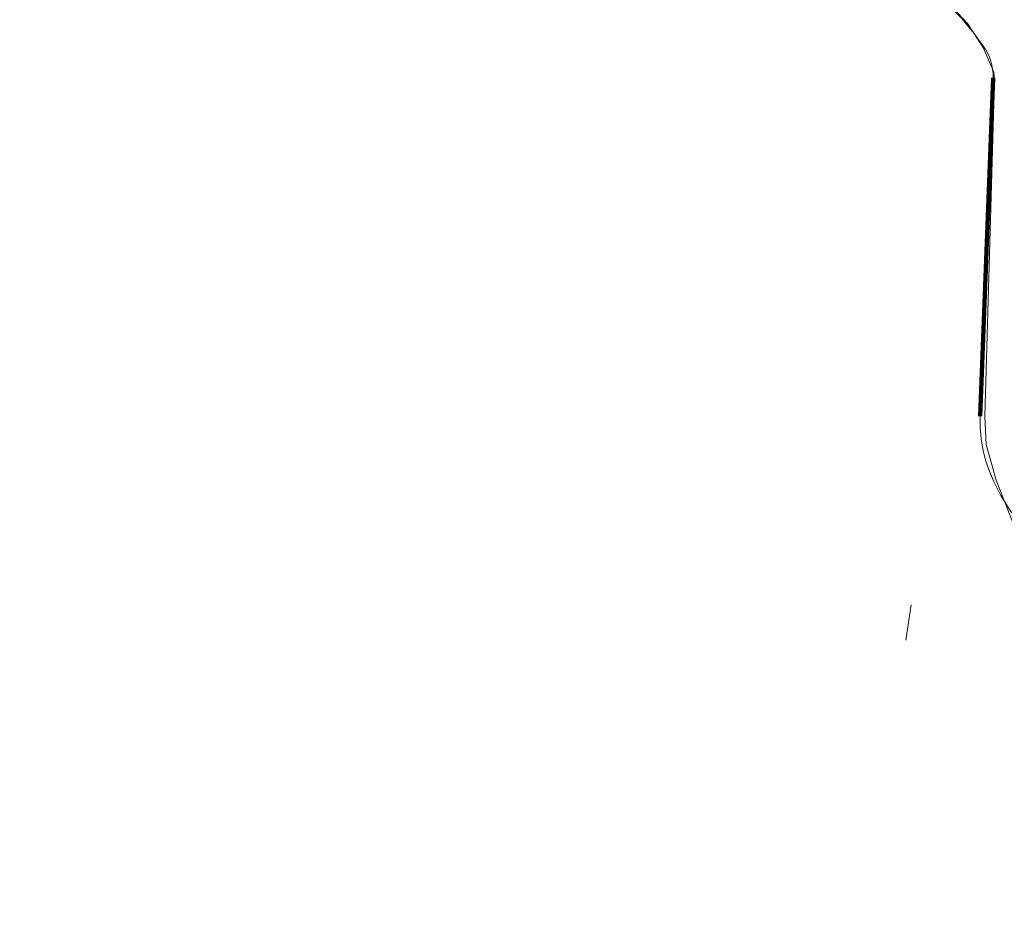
# Model space of a CAD drawing. Extents: x 73120 to 113741, y 434688 to 489241.
# Tile 64 of 256: x 104108 to 104177, y 478677 to 478740. Entities that reach past the tile are written whole.
import ezdxf
from ezdxf.lldxf.tags import DXFTag

# ---------------------------------------------------------------- set-up
doc = ezdxf.new("R2010")
doc.units = 0
doc.header["$LTSCALE"] = 0.5
doc.linetypes.add('RI-OVERIG', pattern=[17, 5, -2, 2, -2, 0, -2, 2, -2])
for name, color, linetype, lineweight in [('B-WE-KL-ET_LS-G', 190, 'KL-LS-N', 18), ('B-WE-KL-ET_LS_MANTELBUIS-G', 190, 'Continuous', 100), ('B-WE-RI-DRUK-G', 210, 'RI-PERS', 18), ('B-WE-RI-VRIJVERVAL-G', 210, 'RI-OVERIG', 18)]:
    doc.layers.add(name, color=color, linetype=linetype, lineweight=lineweight)
tags = doc.linetypes.add('KL-LS-N', pattern='A,4,-1,[103,NLCS.SHX,S=0.75,R=0,X=0,Y=0],-1,4,-1,["L",Standard,S=1,R=0,X=0,Y=-0.5],-2', length=13).pattern_tags.tags
tags[18] = DXFTag(74, 10)
tags = doc.linetypes.add('RI-PERS', pattern='A,7,-2,["P",Standard,S=1.8,R=0,X=-0.5,Y=-0.9],-2,7,-2,[102,NLCS.SHX,S=1,R=180,X=0,Y=0],-2', length=22).pattern_tags.tags
tags[6] = DXFTag(74, 10)

msp = doc.modelspace()

# ---------------------------------------------------------------- linework, layer by layer
at = {"layer": 'B-WE-KL-ET_LS-G', "flags": 128}
msp.add_lwpolyline([(104107.668, 478799.199), (104125.346, 478783.77), (104146.586, 478764.998), (104167.707, 478746.093), (104169.403, 478744.54), (104171.071, 478742.959), (104172.713, 478741.349), (104173.69, 478740.35), (104174.584, 478739.276), (104175.389, 478738.134), (104175.532, 478737.877), (104175.654, 478737.609), (104175.752, 478737.331), (104175.827, 478737.047), (104175.877, 478736.757), (104175.903, 478736.463), (104175.904, 478736.169), (104175.005, 478712.419), (104175.006, 478711.642), (104175.071, 478710.867), (104175.198, 478710.101), (104175.386, 478709.347), (104175.635, 478708.611), (104175.943, 478707.897), (104176.455, 478706.86), (104177.055, 478705.871), (104177.738, 478704.938), (104178.499, 478704.068), (104179.333, 478703.267), (104204.795, 478680.646), (104204.944, 478680.447), (104205.037, 478680.217), (104205.068, 478679.97), (104205.034, 478679.724), (104204.977, 478679.568), (104204.894, 478679.424), (104204.163, 478678.426)], dxfattribs=at)
at = {"layer": 'B-WE-KL-ET_LS_MANTELBUIS-G', "flags": 128}
msp.add_lwpolyline([(104175.904, 478736.169), (104175.005, 478712.419)], dxfattribs=at)
at = {"layer": 'B-WE-RI-DRUK-G', "flags": 128}
msp.add_lwpolyline([(104207.019, 478676.709), (104204.78, 478678.539), (104205.123, 478679.091), (104205.352, 478679.992), (104204.628, 478680.989), (104204.192, 478681.535), (104177.251, 478705.086), (104176.127, 478707.941), (104175.432, 478710.451), (104175.334, 478712.397), (104176.018, 478735.988), (104175.966, 478736.563), (104175.206, 478738.295), (104174.126, 478739.98), (104172.404, 478741.82), (104168.483, 478745.711), (104165.314, 478748.629), (104157.221, 478755.806), (104132.39, 478777.879), (104107.804, 478799.374)], dxfattribs=at)
at = {"layer": 'B-WE-RI-VRIJVERVAL-G', "flags": 128}
msp.add_lwpolyline([(104170.168, 478699.183), (104169.76, 478696.444)], dxfattribs=at)

doc.saveas('drawing.dxf')
